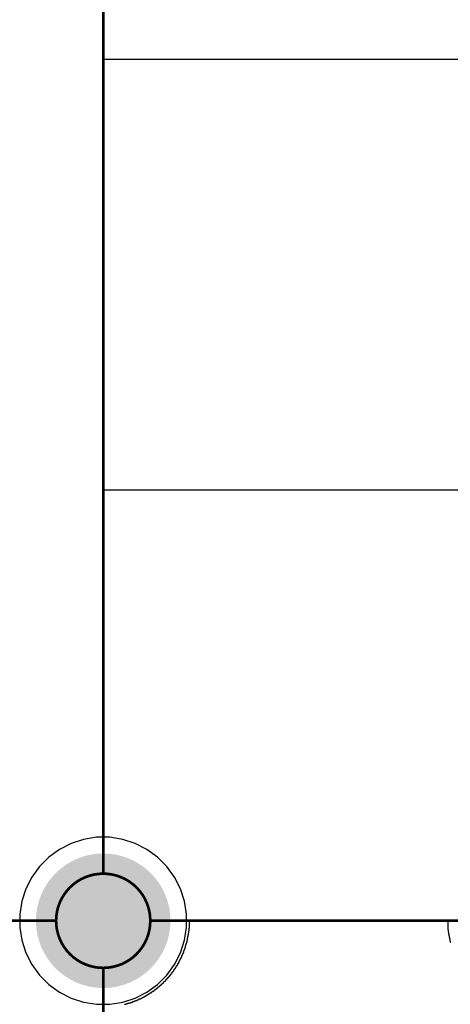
# Model space of a CAD drawing. Header units: inches. Extents: x 0 to 140, y 0 to 140.
# Tile 37 of 42: x 67 to 83, y 67 to 103. Entities that reach past the tile are written whole.
import ezdxf

# ---------------------------------------------------------------- set-up
doc = ezdxf.new("R2010")
doc.units = ezdxf.units.IN
for name, color, linetype in [('Board', 56, 'Continuous'), ('BOTTOM', 5, 'Continuous'), ('Bottom Solder', 6, 'Continuous'), ('Pad Holes', 156, 'Continuous'), ('TOP', 1, 'Continuous'), ('Top Solder', 216, 'Continuous')]:
    doc.layers.add(name, color=color, linetype=linetype)

msp = doc.modelspace()

# ---------------------------------------------------------------- hatches: boundary and pattern name
at = {"layer": 'BOTTOM'}
h = msp.add_hatch(color=5, dxfattribs=at)
edge = h.paths.add_edge_path()
edge.add_arc((70, 70), 1.5, 0, 360)
at = {"layer": 'Bottom Solder'}
h = msp.add_hatch(color=6, dxfattribs=at)
edge = h.paths.add_edge_path()
edge.add_arc((70, 70), 2.5, 0, 360)
at = {"layer": 'Pad Holes'}
h = msp.add_hatch(color=7, dxfattribs=at)
edge = h.paths.add_edge_path()
edge.add_arc((70, 70), 1.75, 0, 360)
at = {"layer": 'TOP'}
h = msp.add_hatch(color=1, dxfattribs=at)
edge = h.paths.add_edge_path()
edge.add_arc((70, 70), 1.5, 0, 360)
at = {"layer": 'Top Solder'}
h = msp.add_hatch(color=216, dxfattribs=at)
edge = h.paths.add_edge_path()
edge.add_arc((70, 70), 2.5, 0, 360)

# ---------------------------------------------------------------- linework, layer by layer
at = {"layer": 'Board', "const_width": 0.1}
for points in [[(70, 71.75), (70, 140)], [(70, 71.75), (70, 140)], [(55.75, 70), (68.25, 70)], [(55.75, 70), (68.25, 70)], [(71.75, 70), (84.25, 70)], [(71.75, 70), (84.25, 70)], [(70, 55.75), (70, 68.25)], [(70, 55.75), (70, 68.25)]]:
    msp.add_lwpolyline(points, dxfattribs=at)
at = {"layer": 'Board'}
for points, const_width in [([(71.75, 70, 1), (68.25, 70, 1)], 0.1), ([(71.75, 70, 1), (68.25, 70, 1)], 0.1), ([(71.75, 70, 1), (68.25, 70, 1)], 0.1), ([(71.75, 70, 1), (68.25, 70, 1)], 0.1), ([(69.975, 71.75, 1), (70.025, 71.75, 1)], 0.05), ([(69.975, 71.75, 1), (70.025, 71.75, 1)], 0.05), ([(68.225, 70, 1), (68.275, 70, 1)], 0.05), ([(68.225, 70, 1), (68.275, 70, 1)], 0.05), ([(68.225, 70, 1), (68.275, 70, 1)], 0.05), ([(68.225, 70, 1), (68.275, 70, 1)], 0.05), ([(68.225, 70, 1), (68.275, 70, 1)], 0.05), ([(68.225, 70, 1), (68.275, 70, 1)], 0.05), ([(71.725, 70, 1), (71.775, 70, 1)], 0.05), ([(71.725, 70, 1), (71.775, 70, 1)], 0.05), ([(71.725, 70, 1), (71.775, 70, 1)], 0.05), ([(71.725, 70, 1), (71.775, 70, 1)], 0.05), ([(71.725, 70, 1), (71.775, 70, 1)], 0.05), ([(71.725, 70, 1), (71.775, 70, 1)], 0.05), ([(69.975, 68.25, 1), (70.025, 68.25, 1)], 0.05), ([(69.975, 68.25, 1), (70.025, 68.25, 1)], 0.05)]:
    msp.add_lwpolyline(points, format="xyb", close=True, dxfattribs=dict(at, const_width=const_width))
at = {"layer": 'BOTTOM'}
for p, q in [((68.81, 72.873), (68.375, 72.651)), ((69.274, 73.023), (68.81, 72.873)), ((69.756, 73.1), (69.274, 73.023)), ((70.244, 73.1), (69.756, 73.1)), ((70.726, 73.023), (70.244, 73.1)), ((71.19, 72.873), (70.726, 73.023)), ((71.625, 72.651), (71.19, 72.873)), ((68.375, 72.651), (67.981, 72.364)), ((72.02, 72.364), (71.625, 72.651)), ((67.981, 72.364), (67.635, 72.019)), ((72.365, 72.019), (72.02, 72.364)), ((67.635, 72.019), (67.349, 71.624)), ((72.651, 71.624), (72.365, 72.019)), ((67.349, 71.624), (67.127, 71.19)), ((72.873, 71.19), (72.651, 71.624)), ((67.127, 71.19), (66.976, 70.726)), ((73.024, 70.726), (72.873, 71.19)), ((66.976, 70.726), (66.9, 70.244)), ((73.1, 70.244), (73.024, 70.726)), ((66.9, 70.244), (66.9, 69.756)), ((73.1, 69.756), (73.1, 70.244)), ((66.9, 69.756), (66.976, 69.274)), ((73.024, 69.274), (73.1, 69.756)), ((66.976, 69.274), (67.127, 68.81)), ((72.873, 68.81), (73.024, 69.274)), ((67.127, 68.81), (67.349, 68.375)), ((72.651, 68.375), (72.873, 68.81)), ((67.349, 68.375), (67.635, 67.98)), ((72.365, 67.98), (72.651, 68.375)), ((67.635, 67.98), (67.981, 67.635)), ((72.02, 67.635), (72.365, 67.98)), ((67.981, 67.635), (68.375, 67.348)), ((68.375, 67.348), (68.81, 67.127)), ((71.19, 67.127), (71.625, 67.348)), ((71.625, 67.348), (72.02, 67.635)), ((68.81, 67.127), (69.274, 66.976)), ((69.274, 66.976), (69.756, 66.9)), ((70.244, 66.9), (70.726, 66.976)), ((70.726, 66.976), (71.19, 67.127)), ((69.756, 66.9), (70.244, 66.9))]:
    msp.add_line(p, q, dxfattribs=at)
at = {"layer": 'Bottom Solder'}
for p, q in [((69.995, 85.996), (69.995, 102.008)), ((69.995, 102.008), (86.007, 102.008)), ((74.556, 85.996), (69.995, 85.996)), ((74.566, 85.996), (74.556, 85.996)), ((86.007, 85.996), (74.566, 85.996)), ((73.201, 69.73), (73.201, 69.942)), ((73.201, 69.942), (73.212, 69.942)), ((73.212, 69.942), (73.212, 70.005)), ((73.212, 70.005), (73.783, 70.005)), ((73.783, 70.005), (73.794, 70.005)), ((73.794, 70.005), (82.8, 70.005)), ((82.8, 70.005), (82.8, 69.794)), ((73.17, 69.476), (73.17, 69.54)), ((73.17, 69.54), (73.18, 69.54)), ((73.18, 69.54), (73.18, 69.624)), ((73.18, 69.624), (73.191, 69.624)), ((73.191, 69.624), (73.191, 69.73)), ((73.191, 69.73), (73.201, 69.73)), ((82.8, 69.794), (82.811, 69.794)), ((82.811, 69.794), (82.811, 69.667)), ((82.811, 69.667), (82.821, 69.667)), ((82.821, 69.667), (82.821, 69.582)), ((82.821, 69.582), (82.832, 69.582)), ((82.832, 69.582), (82.832, 69.508)), ((82.832, 69.508), (82.842, 69.508)), ((82.842, 69.508), (82.842, 69.444)), ((73.085, 69.106), (73.085, 69.138)), ((73.085, 69.138), (73.095, 69.138)), ((73.095, 69.138), (73.095, 69.18)), ((73.095, 69.18), (73.106, 69.18)), ((73.106, 69.18), (73.106, 69.222)), ((73.106, 69.222), (73.117, 69.222)), ((73.117, 69.222), (73.117, 69.265)), ((73.117, 69.265), (73.127, 69.265)), ((73.127, 69.265), (73.127, 69.307)), ((73.127, 69.307), (73.138, 69.307)), ((73.138, 69.307), (73.138, 69.36)), ((73.138, 69.36), (73.148, 69.36)), ((73.148, 69.36), (73.148, 69.413)), ((73.148, 69.413), (73.159, 69.413)), ((73.159, 69.413), (73.159, 69.476)), ((73.159, 69.476), (73.17, 69.476)), ((82.842, 69.444), (82.853, 69.444)), ((82.853, 69.444), (82.853, 69.381)), ((82.853, 69.381), (82.863, 69.381)), ((82.863, 69.381), (82.863, 69.328)), ((82.863, 69.328), (82.874, 69.328)), ((82.874, 69.328), (82.874, 69.286)), ((82.874, 69.286), (82.885, 69.286)), ((82.885, 69.286), (82.885, 69.243)), ((82.885, 69.243), (82.895, 69.243)), ((82.895, 69.243), (82.895, 69.201)), ((82.895, 69.201), (82.906, 69.201)), ((72.958, 68.746), (72.958, 68.767)), ((72.958, 68.767), (72.968, 68.767)), ((72.968, 68.767), (72.968, 68.799)), ((72.968, 68.799), (72.979, 68.799)), ((72.979, 68.799), (72.979, 68.82)), ((72.979, 68.82), (72.99, 68.82)), ((72.99, 68.82), (72.99, 68.852)), ((72.99, 68.852), (73, 68.852)), ((73, 68.852), (73, 68.884)), ((73, 68.884), (73.011, 68.884)), ((73.011, 68.884), (73.011, 68.905)), ((73.011, 68.905), (73.021, 68.905)), ((73.021, 68.905), (73.021, 68.936)), ((73.021, 68.936), (73.032, 68.936)), ((73.032, 68.936), (73.032, 68.968)), ((73.032, 68.968), (73.043, 68.968)), ((73.043, 68.968), (73.043, 69)), ((73.043, 69), (73.053, 69)), ((73.053, 69), (73.053, 69.032)), ((73.053, 69.032), (73.064, 69.032)), ((73.064, 69.032), (73.064, 69.063)), ((73.064, 69.063), (73.074, 69.063)), ((73.074, 69.063), (73.074, 69.106)), ((73.074, 69.106), (73.085, 69.106)), ((72.778, 68.386), (72.778, 68.407)), ((72.778, 68.407), (72.789, 68.407)), ((72.789, 68.407), (72.789, 68.428)), ((72.789, 68.428), (72.799, 68.428)), ((72.799, 68.428), (72.799, 68.439)), ((72.799, 68.439), (72.81, 68.439)), ((72.81, 68.439), (72.81, 68.46)), ((72.81, 68.46), (72.82, 68.46)), ((72.82, 68.46), (72.82, 68.481)), ((72.82, 68.481), (72.831, 68.481)), ((72.831, 68.481), (72.831, 68.503)), ((72.831, 68.503), (72.841, 68.503)), ((72.841, 68.503), (72.841, 68.524)), ((72.841, 68.524), (72.852, 68.524)), ((72.852, 68.524), (72.852, 68.545)), ((72.852, 68.545), (72.863, 68.545)), ((72.863, 68.545), (72.863, 68.566)), ((72.863, 68.566), (72.873, 68.566)), ((72.873, 68.566), (72.873, 68.587)), ((72.873, 68.587), (72.884, 68.587)), ((72.884, 68.587), (72.884, 68.608)), ((72.884, 68.608), (72.894, 68.608)), ((72.894, 68.608), (72.894, 68.63)), ((72.894, 68.63), (72.905, 68.63)), ((72.905, 68.63), (72.905, 68.651)), ((72.905, 68.651), (72.916, 68.651)), ((72.916, 68.651), (72.916, 68.672)), ((72.916, 68.672), (72.926, 68.672)), ((72.926, 68.672), (72.926, 68.693)), ((72.926, 68.693), (72.937, 68.693)), ((72.937, 68.693), (72.937, 68.725)), ((72.937, 68.725), (72.947, 68.725)), ((72.947, 68.725), (72.947, 68.746)), ((72.947, 68.746), (72.958, 68.746)), ((72.535, 68.026), (72.535, 68.047)), ((72.535, 68.047), (72.545, 68.047)), ((72.545, 68.047), (72.545, 68.058)), ((72.545, 68.058), (72.556, 68.058)), ((72.556, 68.058), (72.556, 68.069)), ((72.556, 68.069), (72.566, 68.069)), ((72.566, 68.069), (72.566, 68.079)), ((72.566, 68.079), (72.577, 68.079)), ((72.577, 68.079), (72.577, 68.1)), ((72.577, 68.1), (72.588, 68.1)), ((72.588, 68.1), (72.588, 68.111)), ((72.588, 68.111), (72.598, 68.111)), ((72.598, 68.111), (72.598, 68.132)), ((72.598, 68.132), (72.609, 68.132)), ((72.609, 68.132), (72.609, 68.143)), ((72.609, 68.143), (72.619, 68.143)), ((72.619, 68.143), (72.619, 68.153)), ((72.619, 68.153), (72.63, 68.153)), ((72.63, 68.153), (72.63, 68.174)), ((72.63, 68.174), (72.64, 68.174)), ((72.64, 68.174), (72.64, 68.185)), ((72.64, 68.185), (72.651, 68.185)), ((72.651, 68.185), (72.651, 68.206)), ((72.651, 68.206), (72.662, 68.206)), ((72.662, 68.206), (72.662, 68.217)), ((72.662, 68.217), (72.672, 68.217)), ((72.672, 68.217), (72.672, 68.238)), ((72.672, 68.238), (72.683, 68.238)), ((72.683, 68.238), (72.683, 68.249)), ((72.683, 68.249), (72.693, 68.249)), ((72.693, 68.249), (72.693, 68.27)), ((72.693, 68.27), (72.704, 68.27)), ((72.704, 68.27), (72.704, 68.28)), ((72.704, 68.28), (72.715, 68.28)), ((72.715, 68.28), (72.715, 68.301)), ((72.715, 68.301), (72.725, 68.301)), ((72.725, 68.301), (72.725, 68.323)), ((72.725, 68.323), (72.736, 68.323)), ((72.736, 68.323), (72.736, 68.333)), ((72.736, 68.333), (72.746, 68.333)), ((72.746, 68.333), (72.746, 68.354)), ((72.746, 68.354), (72.757, 68.354)), ((72.757, 68.354), (72.757, 68.365)), ((72.757, 68.365), (72.767, 68.365)), ((72.767, 68.365), (72.767, 68.386)), ((72.767, 68.386), (72.778, 68.386)), ((72.207, 67.667), (72.207, 67.677)), ((72.207, 67.677), (72.217, 67.677)), ((72.217, 67.677), (72.217, 67.688)), ((72.217, 67.688), (72.228, 67.688)), ((72.228, 67.688), (72.228, 67.698)), ((72.228, 67.698), (72.238, 67.698)), ((72.238, 67.698), (72.238, 67.709)), ((72.238, 67.709), (72.249, 67.709)), ((72.249, 67.709), (72.249, 67.719)), ((72.249, 67.719), (72.259, 67.719)), ((72.259, 67.719), (72.259, 67.73)), ((72.259, 67.73), (72.27, 67.73)), ((72.27, 67.73), (72.27, 67.741)), ((72.27, 67.741), (72.281, 67.741)), ((72.281, 67.741), (72.281, 67.751)), ((72.281, 67.751), (72.291, 67.751)), ((72.291, 67.751), (72.291, 67.762)), ((72.291, 67.762), (72.302, 67.762)), ((72.302, 67.762), (72.302, 67.772)), ((72.302, 67.772), (72.312, 67.772)), ((72.312, 67.772), (72.312, 67.783)), ((72.312, 67.783), (72.323, 67.783)), ((72.323, 67.783), (72.323, 67.793)), ((72.323, 67.793), (72.334, 67.793)), ((72.334, 67.793), (72.334, 67.804)), ((72.334, 67.804), (72.344, 67.804)), ((72.344, 67.804), (72.344, 67.815)), ((72.344, 67.815), (72.355, 67.815)), ((72.355, 67.815), (72.355, 67.825)), ((72.355, 67.825), (72.365, 67.825)), ((72.365, 67.825), (72.365, 67.846)), ((72.365, 67.846), (72.376, 67.846)), ((72.376, 67.846), (72.376, 67.857)), ((72.376, 67.857), (72.386, 67.857)), ((72.386, 67.857), (72.386, 67.868)), ((72.386, 67.868), (72.397, 67.868)), ((72.397, 67.868), (72.397, 67.878)), ((72.397, 67.878), (72.408, 67.878)), ((72.408, 67.878), (72.408, 67.889)), ((72.408, 67.889), (72.418, 67.889)), ((72.418, 67.889), (72.418, 67.899)), ((72.418, 67.899), (72.429, 67.899)), ((72.429, 67.899), (72.429, 67.91)), ((72.429, 67.91), (72.439, 67.91)), ((72.439, 67.91), (72.439, 67.92)), ((72.439, 67.92), (72.45, 67.92)), ((72.45, 67.92), (72.45, 67.942)), ((72.45, 67.942), (72.461, 67.942)), ((72.461, 67.942), (72.461, 67.952)), ((72.461, 67.952), (72.471, 67.952)), ((72.471, 67.952), (72.471, 67.963)), ((72.471, 67.963), (72.482, 67.963)), ((72.482, 67.963), (72.482, 67.973)), ((72.482, 67.973), (72.492, 67.973)), ((72.492, 67.973), (72.492, 67.984)), ((72.492, 67.984), (72.503, 67.984)), ((72.503, 67.984), (72.503, 68.005)), ((72.503, 68.005), (72.513, 68.005)), ((72.513, 68.005), (72.513, 68.016)), ((72.513, 68.016), (72.524, 68.016)), ((72.524, 68.016), (72.524, 68.026)), ((72.524, 68.026), (72.535, 68.026)), ((71.73, 67.296), (71.73, 67.307)), ((71.73, 67.307), (71.741, 67.307)), ((71.741, 67.307), (71.741, 67.317)), ((71.741, 67.317), (71.762, 67.317)), ((71.762, 67.317), (71.762, 67.328)), ((71.762, 67.328), (71.783, 67.328)), ((71.783, 67.328), (71.783, 67.338)), ((71.783, 67.338), (71.794, 67.338)), ((71.794, 67.338), (71.794, 67.349)), ((71.794, 67.349), (71.804, 67.349)), ((71.804, 67.349), (71.804, 67.36)), ((71.804, 67.36), (71.826, 67.36)), ((71.826, 67.36), (71.826, 67.37)), ((71.826, 67.37), (71.836, 67.37)), ((71.836, 67.37), (71.836, 67.381)), ((71.836, 67.381), (71.857, 67.381)), ((71.857, 67.381), (71.857, 67.391)), ((71.857, 67.391), (71.868, 67.391)), ((71.868, 67.391), (71.868, 67.402)), ((71.868, 67.402), (71.889, 67.402)), ((71.889, 67.402), (71.889, 67.413)), ((71.889, 67.413), (71.9, 67.413)), ((71.9, 67.413), (71.9, 67.423)), ((71.9, 67.423), (71.91, 67.423)), ((71.91, 67.423), (71.91, 67.434)), ((71.91, 67.434), (71.931, 67.434)), ((71.931, 67.434), (71.931, 67.444)), ((71.931, 67.444), (71.942, 67.444)), ((71.942, 67.444), (71.942, 67.455)), ((71.942, 67.455), (71.953, 67.455)), ((71.953, 67.455), (71.953, 67.465)), ((71.953, 67.465), (71.974, 67.465)), ((71.974, 67.465), (71.974, 67.476)), ((71.974, 67.476), (71.984, 67.476)), ((71.984, 67.476), (71.984, 67.487)), ((71.984, 67.487), (71.995, 67.487)), ((71.995, 67.487), (71.995, 67.497)), ((71.995, 67.497), (72.005, 67.497)), ((72.005, 67.497), (72.005, 67.508)), ((72.005, 67.508), (72.027, 67.508)), ((72.027, 67.508), (72.027, 67.518)), ((72.027, 67.518), (72.037, 67.518)), ((72.037, 67.518), (72.037, 67.529)), ((72.037, 67.529), (72.048, 67.529)), ((72.048, 67.529), (72.048, 67.54)), ((72.048, 67.54), (72.058, 67.54)), ((72.058, 67.54), (72.058, 67.55)), ((72.058, 67.55), (72.069, 67.55)), ((72.069, 67.55), (72.069, 67.561)), ((72.069, 67.561), (72.09, 67.561)), ((72.09, 67.561), (72.09, 67.571)), ((72.09, 67.571), (72.101, 67.571)), ((72.101, 67.571), (72.101, 67.582)), ((72.101, 67.582), (72.111, 67.582)), ((72.111, 67.582), (72.111, 67.592)), ((72.111, 67.592), (72.122, 67.592)), ((72.122, 67.592), (72.122, 67.603)), ((72.122, 67.603), (72.132, 67.603)), ((72.132, 67.603), (72.132, 67.614)), ((72.132, 67.614), (72.143, 67.614)), ((72.143, 67.614), (72.143, 67.624)), ((72.143, 67.624), (72.154, 67.624)), ((72.154, 67.624), (72.154, 67.635)), ((72.154, 67.635), (72.175, 67.635)), ((72.175, 67.635), (72.175, 67.645)), ((72.175, 67.645), (72.185, 67.645)), ((72.185, 67.645), (72.185, 67.656)), ((72.185, 67.656), (72.196, 67.656)), ((72.196, 67.656), (72.196, 67.667)), ((72.196, 67.667), (72.207, 67.667)), ((70.915, 66.926), (70.915, 66.936)), ((70.915, 66.936), (70.958, 66.936)), ((70.958, 66.936), (70.958, 66.947)), ((70.958, 66.947), (70.99, 66.947)), ((70.99, 66.947), (70.99, 66.957)), ((70.99, 66.957), (71.021, 66.957)), ((71.021, 66.957), (71.021, 66.968)), ((71.021, 66.968), (71.053, 66.968)), ((71.053, 66.968), (71.053, 66.979)), ((71.053, 66.979), (71.085, 66.979)), ((71.085, 66.979), (71.085, 66.989)), ((71.085, 66.989), (71.106, 66.989)), ((71.106, 66.989), (71.106, 67)), ((71.106, 67), (71.138, 67)), ((71.138, 67), (71.138, 67.01)), ((71.138, 67.01), (71.169, 67.01)), ((71.169, 67.01), (71.169, 67.021)), ((71.169, 67.021), (71.191, 67.021)), ((71.191, 67.021), (71.191, 67.032)), ((71.191, 67.032), (71.222, 67.032)), ((71.222, 67.032), (71.222, 67.042)), ((71.222, 67.042), (71.243, 67.042)), ((71.243, 67.042), (71.243, 67.053)), ((71.243, 67.053), (71.275, 67.053)), ((71.275, 67.053), (71.275, 67.063)), ((71.275, 67.063), (71.296, 67.063)), ((71.296, 67.063), (71.296, 67.074)), ((71.296, 67.074), (71.318, 67.074)), ((71.318, 67.074), (71.318, 67.084)), ((71.318, 67.084), (71.339, 67.084)), ((71.339, 67.084), (71.339, 67.095)), ((71.339, 67.095), (71.36, 67.095)), ((71.36, 67.095), (71.36, 67.106)), ((71.36, 67.106), (71.392, 67.106)), ((71.392, 67.106), (71.392, 67.116)), ((71.392, 67.116), (71.413, 67.116)), ((71.413, 67.116), (71.413, 67.127)), ((71.413, 67.127), (71.434, 67.127)), ((71.434, 67.127), (71.434, 67.137)), ((71.434, 67.137), (71.455, 67.137)), ((71.455, 67.137), (71.455, 67.148)), ((71.455, 67.148), (71.476, 67.148)), ((71.476, 67.148), (71.476, 67.159)), ((71.476, 67.159), (71.497, 67.159)), ((71.497, 67.159), (71.497, 67.169)), ((71.497, 67.169), (71.508, 67.169)), ((71.508, 67.169), (71.508, 67.18)), ((71.508, 67.18), (71.529, 67.18)), ((71.529, 67.18), (71.529, 67.19)), ((71.529, 67.19), (71.55, 67.19)), ((71.55, 67.19), (71.55, 67.201)), ((71.55, 67.201), (71.572, 67.201)), ((71.572, 67.201), (71.572, 67.211)), ((71.572, 67.211), (71.593, 67.211)), ((71.593, 67.211), (71.593, 67.222)), ((71.593, 67.222), (71.603, 67.222)), ((71.603, 67.222), (71.603, 67.233)), ((71.603, 67.233), (71.624, 67.233)), ((71.624, 67.233), (71.624, 67.243)), ((71.624, 67.243), (71.646, 67.243)), ((71.646, 67.243), (71.646, 67.254)), ((71.646, 67.254), (71.656, 67.254)), ((71.656, 67.254), (71.656, 67.264)), ((71.656, 67.264), (71.677, 67.264)), ((71.677, 67.264), (71.677, 67.275)), ((71.677, 67.275), (71.699, 67.275)), ((71.699, 67.275), (71.699, 67.286)), ((71.699, 67.286), (71.709, 67.286)), ((71.709, 67.286), (71.709, 67.296)), ((71.709, 67.296), (71.73, 67.296)), ((70.799, 66.894), (70.799, 66.905)), ((70.799, 66.905), (70.841, 66.905)), ((70.841, 66.905), (70.841, 66.915)), ((70.841, 66.915), (70.884, 66.915)), ((70.884, 66.915), (70.884, 66.926)), ((70.884, 66.926), (70.915, 66.926))]:
    msp.add_line(p, q, dxfattribs=at)
at = {"layer": 'TOP'}
for p, q in [((68.81, 72.873), (68.375, 72.651)), ((69.274, 73.023), (68.81, 72.873)), ((69.756, 73.1), (69.274, 73.023)), ((70.244, 73.1), (69.756, 73.1)), ((70.726, 73.023), (70.244, 73.1)), ((71.19, 72.873), (70.726, 73.023)), ((71.625, 72.651), (71.19, 72.873)), ((68.375, 72.651), (67.981, 72.364)), ((72.02, 72.364), (71.625, 72.651)), ((67.981, 72.364), (67.635, 72.019)), ((72.365, 72.019), (72.02, 72.364)), ((67.635, 72.019), (67.349, 71.624)), ((72.651, 71.624), (72.365, 72.019)), ((67.349, 71.624), (67.127, 71.19)), ((72.873, 71.19), (72.651, 71.624)), ((67.127, 71.19), (66.976, 70.726)), ((73.024, 70.726), (72.873, 71.19)), ((66.976, 70.726), (66.9, 70.244)), ((73.1, 70.244), (73.024, 70.726)), ((66.9, 70.244), (66.9, 69.756)), ((73.1, 69.756), (73.1, 70.244)), ((66.9, 69.756), (66.976, 69.274)), ((73.024, 69.274), (73.1, 69.756)), ((66.976, 69.274), (67.127, 68.81)), ((72.873, 68.81), (73.024, 69.274)), ((67.127, 68.81), (67.349, 68.375)), ((72.651, 68.375), (72.873, 68.81)), ((67.349, 68.375), (67.635, 67.98)), ((72.365, 67.98), (72.651, 68.375)), ((67.635, 67.98), (67.981, 67.635)), ((72.02, 67.635), (72.365, 67.98)), ((67.981, 67.635), (68.375, 67.348)), ((68.375, 67.348), (68.81, 67.127)), ((71.19, 67.127), (71.625, 67.348)), ((71.625, 67.348), (72.02, 67.635)), ((68.81, 67.127), (69.274, 66.976)), ((69.274, 66.976), (69.756, 66.9)), ((70.244, 66.9), (70.726, 66.976)), ((70.726, 66.976), (71.19, 67.127)), ((69.756, 66.9), (70.244, 66.9))]:
    msp.add_line(p, q, dxfattribs=at)

doc.saveas('drawing.dxf')
